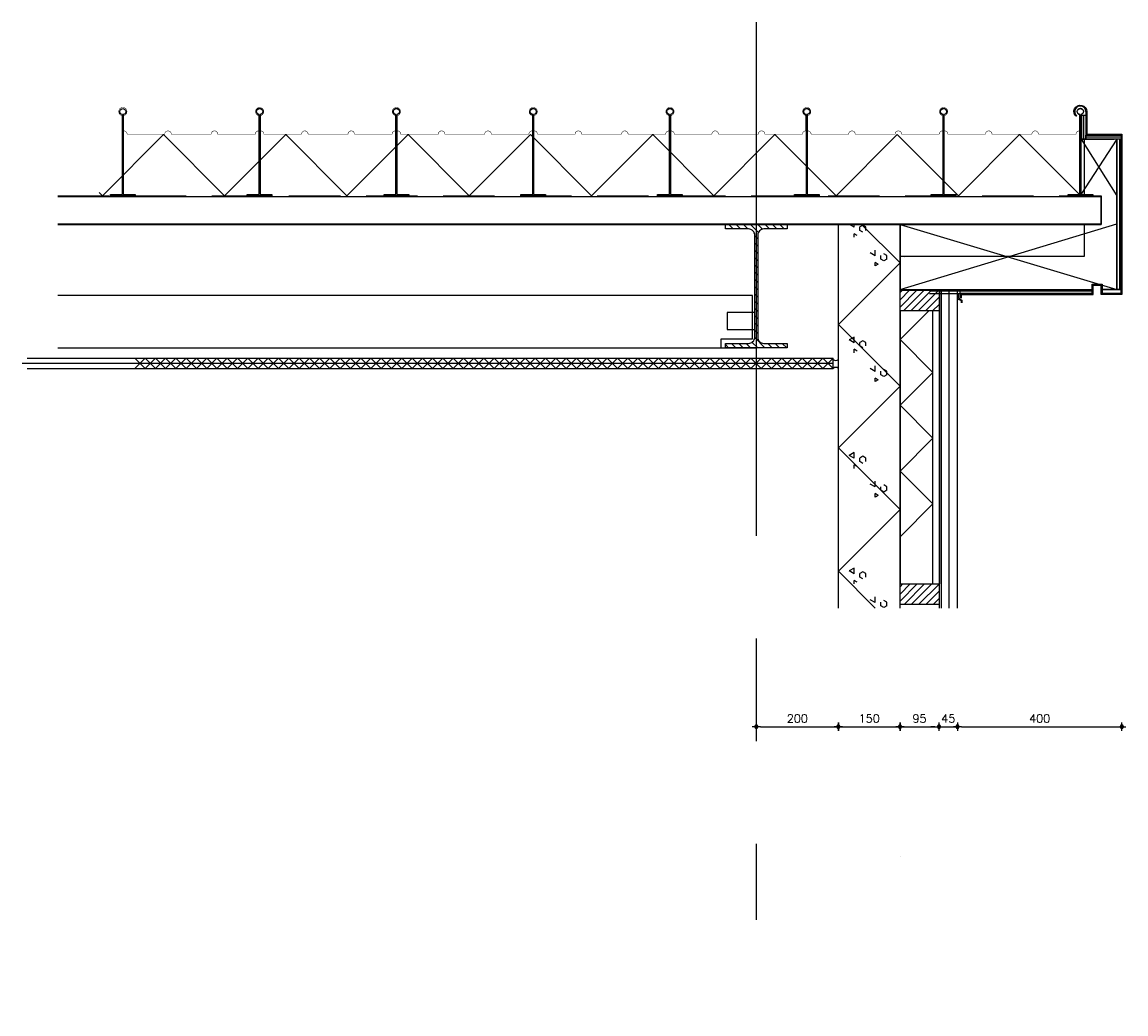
# Model space of a CAD drawing. Extents: x -152209 to 159908, y 32091 to 111955.
# Tile 38 of 59: x -137235 to -134548, y 80419 to 82832. Entities that reach past the tile are written whole.
import ezdxf
from ezdxf.enums import TextEntityAlignment as Align

# ---------------------------------------------------------------- set-up
doc = ezdxf.new("R2010")
doc.units = 0
doc.header["$LTSCALE"] = 1000
doc.header["$MEASUREMENT"] = 0
doc.header["$PDSIZE"] = 1
doc.linetypes.add('XDETV132$0$CENTER', pattern=[2, 1.25, -0.25, 0.25, -0.25])
doc.linetypes.add('XDETV132$0$HIDDEN2', pattern=[0.1875, 0.125, -0.0625])
doc.layers.get('0').update_dxf_attribs({"linetype": 'CONTINUOUS'})
doc.layers.get('DEFPOINTS').update_dxf_attribs({"linetype": 'CONTINUOUS'})
for name, color, linetype in [('BIB', 7, 'CONTINUOUS'), ('XDETV132$0$ALUM-DRS', 4, 'CONTINUOUS'), ('XDETV132$0$BETON-ARC', 15, 'CONTINUOUS'), ('XDETV132$0$BETON-DRS', 7, 'CONTINUOUS'), ('XDETV132$0$BIB', 7, 'CONTINUOUS'), ('XDETV132$0$DIMMTP', 1, 'CONTINUOUS'), ('XDETV132$0$HOUT-ARC', 15, 'CONTINUOUS'), ('XDETV132$0$HOUT-AZ', 15, 'CONTINUOUS'), ('XDETV132$0$HOUT-DRS', 4, 'CONTINUOUS'), ('XDETV132$0$ISOL-ALG', 3, 'CONTINUOUS'), ('XDETV132$0$ISOL-ARC', 15, 'CONTINUOUS'), ('XDETV132$0$KUNST-DRS', 4, 'CONTINUOUS'), ('XDETV132$0$STAAL-ARC', 15, 'CONTINUOUS'), ('XDETV132$0$STAAL-AZ', 3, 'CONTINUOUS'), ('XDETV132$0$STAAL-DRS', 4, 'CONTINUOUS'), ('XDETV132$0$STEEN-DRS', 7, 'CONTINUOUS'), ('XDETV132$0$STRAMIEN', 1, 'XDETV132$0$CENTER')]:
    doc.layers.add(name, color=color, linetype=linetype)
doc.styles.get("Standard").update_dxf_attribs({"font": 'simplex'})
doc.styles.add('XDETV132$0$STANDARD', font='simplex')
doc.dimstyles.get("Standard").update_dxf_attribs({"dimtxt": 0.18, "dimasz": 0.18, "dimexe": 0.18, "dimexo": 0.0625, "dimgap": 0.09, "dimtad": 0, "dimtih": 1, "dimtoh": 1, "dimdec": 4, "dimzin": 0, "dimdsep": 46, "dimtxsty": 'Standard', "dimcen": 0.09, "dimadec": 0, "dimazin": 0, "dimtfac": 1, "dimtdec": 4, "dimtofl": 0, "dimtmove": 0, "dimatfit": 3, "dimfxl": 0, "dimtolj": 1, "dimtzin": 0, "dimarcsym": 0})

# ---------------------------------------------------------------- blocks, each defined once
blk = doc.blocks.new('*X251')
at = {"color": 0}
for p, q in [((621.2, 8719.9), (646.2, 8744.9)), ((671.2, 8719.9), (646.2, 8744.9)), ((671.2, 8719.9), (696.2, 8744.9)), ((721.2, 8719.9), (696.2, 8744.9)), ((721.2, 8719.9), (746.2, 8744.9)), ((771.2, 8719.9), (746.2, 8744.9)), ((771.2, 8719.9), (796.2, 8744.9)), ((821.2, 8719.9), (796.2, 8744.9)), ((821.2, 8719.9), (846.2, 8744.9)), ((871.2, 8719.9), (846.2, 8744.9)), ((871.2, 8719.9), (896.2, 8744.9)), ((921.2, 8719.9), (896.2, 8744.9)), ((921.2, 8719.9), (946.2, 8744.9)), ((971.2, 8719.9), (946.2, 8744.9)), ((971.2, 8719.9), (996.2, 8744.9)), ((1021.2, 8719.9), (996.2, 8744.9)), ((1021.2, 8719.9), (1046.2, 8744.9)), ((1071.2, 8719.9), (1046.2, 8744.9)), ((1071.2, 8719.9), (1096.2, 8744.9)), ((1121.2, 8719.9), (1096.2, 8744.9)), ((1121.2, 8719.9), (1146.2, 8744.9)), ((1171.2, 8719.9), (1146.2, 8744.9)), ((1171.2, 8719.9), (1196.2, 8744.9)), ((1221.2, 8719.9), (1196.2, 8744.9)), ((1221.2, 8719.9), (1246.2, 8744.9)), ((1271.2, 8719.9), (1246.2, 8744.9)), ((1271.2, 8719.9), (1296.2, 8744.9)), ((1321.2, 8719.9), (1296.2, 8744.9)), ((1321.2, 8719.9), (1346.2, 8744.9)), ((1371.2, 8719.9), (1346.2, 8744.9)), ((1371.2, 8719.9), (1396.2, 8744.9)), ((1421.2, 8719.9), (1396.2, 8744.9)), ((1421.2, 8719.9), (1446.2, 8744.9)), ((1471.2, 8719.9), (1446.2, 8744.9)), ((1471.2, 8719.9), (1496.2, 8744.9)), ((1521.2, 8719.9), (1496.2, 8744.9)), ((1521.2, 8719.9), (1546.2, 8744.9)), ((1571.2, 8719.9), (1546.2, 8744.9)), ((1571.2, 8719.9), (1596.2, 8744.9)), ((1621.2, 8719.9), (1596.2, 8744.9)), ((1621.2, 8719.9), (1646.2, 8744.9)), ((1671.2, 8719.9), (1646.2, 8744.9)), ((1671.2, 8719.9), (1696.2, 8744.9)), ((1721.2, 8719.9), (1696.2, 8744.9)), ((1721.2, 8719.9), (1746.2, 8744.9)), ((1771.2, 8719.9), (1746.2, 8744.9)), ((1771.2, 8719.9), (1796.2, 8744.9)), ((1821.2, 8719.9), (1796.2, 8744.9)), ((1821.2, 8719.9), (1846.2, 8744.9)), ((1871.2, 8719.9), (1846.2, 8744.9)), ((1871.2, 8719.9), (1896.2, 8744.9)), ((1921.2, 8719.9), (1896.2, 8744.9)), ((1921.2, 8719.9), (1946.2, 8744.9)), ((1971.2, 8719.9), (1946.2, 8744.9)), ((1971.2, 8719.9), (1996.2, 8744.9)), ((2021.2, 8719.9), (1996.2, 8744.9)), ((2021.2, 8719.9), (2046.2, 8744.9)), ((2071.2, 8719.9), (2046.2, 8744.9)), ((2071.2, 8719.9), (2096.2, 8744.9)), ((2121.2, 8719.9), (2096.2, 8744.9)), ((2121.2, 8719.9), (2146.2, 8744.9)), ((2171.2, 8719.9), (2146.2, 8744.9)), ((2171.2, 8719.9), (2196.2, 8744.9)), ((2221.2, 8719.9), (2196.2, 8744.9)), ((2221.2, 8719.9), (2246.2, 8744.9)), ((2271.2, 8719.9), (2246.2, 8744.9)), ((2271.2, 8719.9), (2296.2, 8744.9)), ((2321.2, 8719.9), (2296.2, 8744.9)), ((621.2, 8719.9), (621.2, 8719.9))]:
    blk.add_line(p, q, dxfattribs=at)
blk = doc.blocks.new('*X252')
at = {"color": 0}
for p, q in [((629.3, 9199.9), (778.2, 9348.8)), ((927, 9199.9), (778.2, 9348.8)), ((927, 9199.9), (1075.9, 9348.8)), ((1224.8, 9199.9), (1075.9, 9348.8)), ((1224.8, 9199.9), (1373.6, 9348.8)), ((1522.5, 9199.9), (1373.6, 9348.8)), ((1522.5, 9199.9), (1671.4, 9348.8)), ((1820.2, 9199.9), (1671.4, 9348.8)), ((1820.2, 9199.9), (1969.1, 9348.8)), ((2118, 9199.9), (1969.1, 9348.8)), ((2118, 9199.9), (2266.8, 9348.8)), ((2415.7, 9199.9), (2266.8, 9348.8)), ((2415.7, 9199.9), (2564.6, 9348.8)), ((2713.5, 9199.9), (2564.6, 9348.8)), ((2713.5, 9199.9), (2862.3, 9348.8)), ((3011.2, 9199.9), (2862.3, 9348.8)), ((629.3, 9199.9), (621.2, 9208))]:
    blk.add_line(p, q, dxfattribs=at)
blk = doc.blocks.new('XDETV132$0$DIMBWK')
for points in [[(-1, 0), (1, 0)], [(0, -1), (0, 1)]]:
    blk.add_lwpolyline(points)
blk.add_lwpolyline([(-0.22, 0.37), (-0.43, 0), (-0.22, -0.37), (0.22, -0.37), (0.43, 0), (0.22, 0.37)], close=True)
blk = doc.blocks.new('*D256')
at = {"color": 1, "linetype": 'ByBlock'}
blk.add_line((2531.2, 8305), (2661.2, 8305), dxfattribs=at)
at = {"layer": 'DEFPOINTS', "color": 0, "linetype": 'ByBlock'}
for p in [(2671.2, 8305), (2521.2, 7816.1), (2671.2, 7606.1)]:
    blk.add_point(p, dxfattribs=at)
at = {"color": 1, "linetype": 'ByBlock', "xscale": 10, "yscale": 10, "zscale": 10, "rotation": 180}
blk.add_blockref('XDETV132$0$DIMBWK', (2521.2, 8305), dxfattribs=at)
at = {"color": 1, "linetype": 'ByBlock', "xscale": 10, "yscale": 10, "zscale": 10}
blk.add_blockref('XDETV132$0$DIMBWK', (2671.2, 8305), dxfattribs=at)
at = {"color": 3, "linetype": 'ByBlock', "style": 'XDETV132$0$STANDARD'}
blk.add_text('150', height=20, dxfattribs=at).set_placement((2596.2, 8325), align=Align.MIDDLE_CENTER)
blk = doc.blocks.new('*D258')
at = {"color": 1, "linetype": 'ByBlock'}
blk.add_line((2681.2, 8257.5), (2756.2, 8257.5), dxfattribs=at)
at = {"layer": 'DEFPOINTS', "color": 0, "linetype": 'ByBlock'}
for p in [(2766.2, 8257.5), (2766.2, 8255), (2671.2, 8233.3)]:
    blk.add_point(p, dxfattribs=at)
at = {"color": 1, "linetype": 'ByBlock', "xscale": 10, "yscale": 10, "zscale": 10, "rotation": 180}
blk.add_blockref('XDETV132$0$DIMBWK', (2671.2, 8257.5), dxfattribs=at)
at = {"color": 1, "linetype": 'ByBlock', "xscale": 10, "yscale": 10, "zscale": 10}
blk.add_blockref('XDETV132$0$DIMBWK', (2766.2, 8257.5), dxfattribs=at)
at = {"color": 3, "linetype": 'ByBlock', "style": 'XDETV132$0$STANDARD'}
blk.add_text('95', height=20, dxfattribs=at).set_placement((2718.7, 8277.5), align=Align.MIDDLE_CENTER)
blk = doc.blocks.new('*D257')
at = {"color": 1, "linetype": 'ByBlock'}
for p, q in [((2756.2, 8257.5), (2746.2, 8257.5)), ((2766.2, 8257.5), (2811.2, 8257.5)), ((2821.2, 8257.5), (2831.2, 8257.5))]:
    blk.add_line(p, q, dxfattribs=at)
at = {"layer": 'DEFPOINTS', "color": 0, "linetype": 'ByBlock'}
for p in [(2766.2, 8255), (2811.2, 8257.5), (2811.2, 8241.6)]:
    blk.add_point(p, dxfattribs=at)
at = {"color": 1, "linetype": 'ByBlock', "xscale": 10, "yscale": 10, "zscale": 10}
blk.add_blockref('XDETV132$0$DIMBWK', (2766.2, 8257.5), dxfattribs=at)
at = {"color": 1, "linetype": 'ByBlock', "xscale": 10, "yscale": 10, "zscale": 10, "rotation": 180}
blk.add_blockref('XDETV132$0$DIMBWK', (2811.2, 8257.5), dxfattribs=at)
at = {"color": 3, "linetype": 'ByBlock', "style": 'XDETV132$0$STANDARD'}
blk.add_text('45', height=20, dxfattribs=at).set_placement((2788.7, 8277.5), align=Align.MIDDLE_CENTER)
blk = doc.blocks.new('*D255')
at = {"color": 1, "linetype": 'ByBlock'}
blk.add_line((2821.2, 8305), (3201.2, 8305), dxfattribs=at)
at = {"layer": 'DEFPOINTS', "color": 0, "linetype": 'ByBlock'}
for p in [(3211.2, 8965.2), (3211.2, 8305), (2811.2, 8296.4)]:
    blk.add_point(p, dxfattribs=at)
at = {"color": 1, "linetype": 'ByBlock', "xscale": 10, "yscale": 10, "zscale": 10, "rotation": 180}
blk.add_blockref('XDETV132$0$DIMBWK', (2811.2, 8305), dxfattribs=at)
at = {"color": 1, "linetype": 'ByBlock', "xscale": 10, "yscale": 10, "zscale": 10}
blk.add_blockref('XDETV132$0$DIMBWK', (3211.2, 8305), dxfattribs=at)
at = {"color": 3, "linetype": 'ByBlock', "style": 'XDETV132$0$STANDARD'}
blk.add_text('400', height=20, dxfattribs=at).set_placement((3011.2, 8325), align=Align.MIDDLE_CENTER)
blk = doc.blocks.new('*X259')
at = {"color": 0, "linetype": 'Continuous'}
for p, q in [((2671.2, 8850.1), (2741.2, 8920.1)), ((2751.2, 8770.1), (2671.2, 8850.1)), ((2671.2, 8690.1), (2751.2, 8770.1)), ((2751.2, 8610.1), (2671.2, 8690.1)), ((2671.2, 8530.1), (2751.2, 8610.1)), ((2751.2, 8450.1), (2671.2, 8530.1)), ((2671.2, 8370.1), (2751.2, 8450.1))]:
    blk.add_line(p, q, dxfattribs=at)
blk = doc.blocks.new('*X260')
at = {"color": 0, "linetype": 'Continuous'}
for p, q in [((2671.2, 8929.1), (2712.2, 8970.1)), ((2671.2, 8946.8), (2694.6, 8970.1)), ((2671.2, 8964.4), (2676.9, 8970.1)), ((2679.9, 8920.1), (2729.9, 8970.1)), ((2697.6, 8920.1), (2747.6, 8970.1)), ((2715.3, 8920.1), (2765.3, 8970.1)), ((2733, 8920.1), (2766.2, 8953.4)), ((2750.6, 8920.1), (2766.2, 8935.7))]:
    blk.add_line(p, q, dxfattribs=at)
blk = doc.blocks.new('*X261')
at = {"color": 0, "linetype": 'Continuous'}
for p, q in [((2671.2, 8328.1), (2713.3, 8370.1)), ((2671.2, 8345.7), (2695.6, 8370.1)), ((2671.2, 8363.4), (2677.9, 8370.1)), ((2681, 8320.1), (2731, 8370.1)), ((2698.6, 8320.1), (2748.6, 8370.1)), ((2716.3, 8320.1), (2766.2, 8370)), ((2734, 8320.1), (2766.2, 8352.3)), ((2751.7, 8320.1), (2766.2, 8334.7))]:
    blk.add_line(p, q, dxfattribs=at)
blk = doc.blocks.new('*D269')
at = {"color": 1, "linetype": 'ByBlock'}
blk.add_line((2331.2, 7907.7), (2511.2, 7907.7), dxfattribs=at)
at = {"layer": 'DEFPOINTS', "color": 0, "linetype": 'ByBlock'}
for p in [(2321.2, 8720.7), (2521.2, 8196.6), (2521.2, 7907.7)]:
    blk.add_point(p, dxfattribs=at)
at = {"color": 1, "linetype": 'ByBlock', "xscale": 10, "yscale": 10, "zscale": 10, "rotation": 180}
blk.add_blockref('XDETV132$0$DIMBWK', (2321.2, 7907.7), dxfattribs=at)
at = {"color": 1, "linetype": 'ByBlock', "xscale": 10, "yscale": 10, "zscale": 10}
blk.add_blockref('XDETV132$0$DIMBWK', (2521.2, 7907.7), dxfattribs=at)
at = {"color": 3, "linetype": 'ByBlock', "style": 'XDETV132$0$STANDARD'}
blk.add_text('200', height=20, dxfattribs=at).set_placement((2421.2, 7927.7), align=Align.MIDDLE_CENTER)
blk = doc.blocks.new('XDETV132$0$IPE300')
at = {"layer": 'XDETV132$0$STAAL-DRS'}
blk.add_lwpolyline([(-18.55, 139.3), (-75, 139.3), (-75, 150), (75, 150), (75, 139.3), (18.55, 139.3, 0.4142136), (3.55, 124.3), (3.55, -124.3, 0.4142136), (18.55, -139.3), (75, -139.3), (75, -150), (-75, -150), (-75, -139.3), (-18.55, -139.3, 0.4142136), (-3.55, -124.3), (-3.55, 124.3, 0.4142136), (-18.55, 139.3, 1)], format="xyb", dxfattribs=at)
blk = doc.blocks.new('*X264')
at = {"color": 0, "linetype": 'Continuous'}
for p, q in [((2247.5, 9119.2), (2246.2, 9120.5)), ((2265.2, 9119.2), (2254.5, 9129.9)), ((2282.9, 9119.2), (2272.2, 9129.9)), ((2300.6, 9119.2), (2289.9, 9129.9)), ((2326.4, 9111), (2307.6, 9129.9)), ((2336.3, 9118.8), (2325.2, 9129.9)), ((2353.6, 9119.2), (2342.9, 9129.9)), ((2371.3, 9119.2), (2360.6, 9129.9)), ((2389, 9119.2), (2378.3, 9129.9)), ((2396.2, 9129.6), (2395.9, 9129.9)), ((2324.7, 9095), (2317.6, 9102.1)), ((2324.7, 9077.4), (2317.6, 9084.5)), ((2324.7, 9059.7), (2317.6, 9066.8)), ((2324.7, 9042), (2317.6, 9049.1)), ((2324.7, 9024.3), (2317.6, 9031.4)), ((2324.7, 9006.6), (2317.6, 9013.7)), ((2324.7, 8989), (2317.6, 8996.1)), ((2324.7, 8971.3), (2317.6, 8978.4)), ((2324.7, 8953.6), (2317.6, 8960.7)), ((2324.7, 8935.9), (2317.6, 8943)), ((2324.7, 8918.3), (2317.6, 8925.4)), ((2324.7, 8900.6), (2317.6, 8907.7)), ((2324.7, 8882.9), (2317.6, 8890)), ((2324.7, 8865.2), (2317.6, 8872.3)), ((2324.7, 8829.9), (2311.3, 8843.3)), ((2342.4, 8829.9), (2317.6, 8854.7)), ((2254, 8829.9), (2246.2, 8837.7)), ((2271.7, 8829.9), (2261, 8840.6)), ((2289.4, 8829.9), (2278.7, 8840.6)), ((2307, 8829.9), (2296.3, 8840.6)), ((2360.1, 8829.9), (2349.4, 8840.6)), ((2377.7, 8829.9), (2367, 8840.6)), ((2395.4, 8829.9), (2384.7, 8840.6))]:
    blk.add_line(p, q, dxfattribs=at)
blk = doc.blocks.new('*X265')
at = {"color": 0, "linetype": 'Continuous'}
for p, q in [((2742.8, 8968.8), (3139.2, 8968.8)), ((2742.8, 8962.5), (3139.2, 8962.5))]:
    blk.add_line(p, q, dxfattribs=at)
blk = doc.blocks.new('*X266')
at = {"color": 0, "linetype": 'Continuous'}
blk.add_line((3123.7, 9343.8), (3209.2, 9343.8), dxfattribs=at)
blk = doc.blocks.new('*X267')
at = {"color": 0, "linetype": 'Continuous'}
blk.add_line((3118.8, 9337.9), (3118.8, 9396.3), dxfattribs=at)
blk = doc.blocks.new('*X268')
at = {"color": 0, "linetype": 'Continuous'}
for p, q in [((3200, 8971.9), (3200, 9337.9)), ((3206.2, 8971.9), (3206.2, 9337.9))]:
    blk.add_line(p, q, dxfattribs=at)
blk = doc.blocks.new('*X270')
at = {"color": 0, "linetype": 'Continuous'}
for p, q in [((2559.4, 9123.7), (2548.6, 9129.9)), ((2559.4, 9123.7), (2559.4, 9129.9)), ((2580.8, 9128.6), (2573.3, 9124.2)), ((2573.3, 9115.6), (2573.3, 9124.2)), ((2580.8, 9111.3), (2573.3, 9115.6)), ((2671.2, 9036.5), (2577.8, 9129.9)), ((2588.3, 9124.2), (2580.8, 9128.6)), ((2588.3, 9115.6), (2588.3, 9124.2)), ((2559.4, 9099), (2559.4, 9107.6)), ((2566.8, 9103.3), (2559.4, 9107.6)), ((2610.3, 9053.9), (2598.4, 9060.8)), ((2610.3, 9053.9), (2610.3, 9067.6)), ((2639.2, 9054.4), (2631.7, 9058.7)), ((2521.2, 8886.5), (2671.2, 9036.5)), ((2610.3, 9029.1), (2610.3, 9037.7)), ((2617.8, 9033.4), (2610.3, 9037.7)), ((2617.8, 9033.4), (2610.3, 9029.1)), ((2624.3, 9045.8), (2624.3, 9054.4)), ((2631.7, 9041.5), (2624.3, 9045.8)), ((2639.2, 9045.8), (2631.7, 9041.5)), ((2639.2, 9045.8), (2639.2, 9054.4)), ((2671.2, 8736.5), (2521.2, 8886.5)), ((2559.4, 8856.2), (2547.4, 8849.3)), ((2559.4, 8842.4), (2547.4, 8849.3)), ((2559.4, 8842.4), (2559.4, 8856.2)), ((2580.8, 8847.3), (2573.3, 8843)), ((2573.3, 8834.4), (2573.3, 8843)), ((2588.3, 8843), (2580.8, 8847.3)), ((2588.3, 8834.4), (2588.3, 8843)), ((2559.4, 8817.7), (2559.4, 8826.3)), ((2566.8, 8822), (2559.4, 8826.3)), ((2580.8, 8830.1), (2573.3, 8834.4)), ((2610.3, 8772.6), (2598.4, 8779.5)), ((2610.3, 8772.6), (2610.3, 8786.4)), ((2624.3, 8764.6), (2624.3, 8773.2)), ((2631.7, 8760.2), (2624.3, 8764.6)), ((2639.2, 8773.2), (2631.7, 8777.5)), ((2639.2, 8764.6), (2631.7, 8760.2)), ((2639.2, 8764.6), (2639.2, 8773.2)), ((2521.2, 8586.5), (2671.2, 8736.5)), ((2610.3, 8747.9), (2610.3, 8756.5)), ((2617.8, 8752.2), (2610.3, 8756.5)), ((2617.8, 8752.2), (2610.3, 8747.9)), ((2671.2, 8436.5), (2521.2, 8586.5)), ((2559.4, 8575), (2547.4, 8568.1)), ((2559.4, 8561.2), (2559.4, 8575)), ((2559.4, 8561.2), (2547.4, 8568.1)), ((2580.8, 8566.1), (2573.3, 8561.7)), ((2573.3, 8553.1), (2573.3, 8561.7)), ((2580.8, 8548.8), (2573.3, 8553.1)), ((2588.3, 8561.7), (2580.8, 8566.1)), ((2588.3, 8553.1), (2588.3, 8561.7)), ((2559.4, 8536.5), (2559.4, 8545.1)), ((2566.8, 8540.8), (2559.4, 8545.1)), ((2610.3, 8491.4), (2598.4, 8498.3)), ((2610.3, 8491.4), (2610.3, 8505.1)), ((2624.3, 8483.3), (2624.3, 8491.9)), ((2639.2, 8491.9), (2631.7, 8496.2)), ((2639.2, 8483.3), (2639.2, 8491.9)), ((2610.3, 8466.6), (2610.3, 8475.2)), ((2617.8, 8470.9), (2610.3, 8475.2)), ((2617.8, 8470.9), (2610.3, 8466.6)), ((2631.7, 8479), (2624.3, 8483.3)), ((2639.2, 8483.3), (2631.7, 8479)), ((2521.2, 8286.5), (2671.2, 8436.5)), ((2611.1, 8196.6), (2521.2, 8286.5)), ((2559.4, 8293.7), (2547.4, 8286.8)), ((2559.4, 8279.9), (2547.4, 8286.8)), ((2559.4, 8279.9), (2559.4, 8293.7)), ((2580.8, 8284.8), (2573.3, 8280.5)), ((2573.3, 8271.9), (2573.3, 8280.5)), ((2588.3, 8280.5), (2580.8, 8284.8)), ((2588.3, 8271.9), (2588.3, 8280.5)), ((2559.4, 8255.2), (2559.4, 8263.8)), ((2566.8, 8259.5), (2559.4, 8263.8)), ((2580.8, 8267.6), (2573.3, 8271.9)), ((2610.3, 8210.1), (2610.3, 8223.9)), ((2610.3, 8210.1), (2598.4, 8217)), ((2624.3, 8202.1), (2624.3, 8210.7)), ((2631.7, 8197.7), (2624.3, 8202.1)), ((2639.2, 8210.7), (2631.7, 8215)), ((2639.2, 8202.1), (2631.7, 8197.7)), ((2639.2, 8202.1), (2639.2, 8210.7))]:
    blk.add_line(p, q, dxfattribs=at)
blk = doc.blocks.new('XDETV132')
at = {"layer": 'XDETV132$0$ALUM-DRS'}
for points in [[(-1541, 3647.57217), (-1541, 3647.57217), (-1541, 3452.99991), (-1512, 3452.99991), (-1512, 3449.99991), (-1542, 3449.99991), (-1572, 3449.99991), (-1572, 3452.99991), (-1543, 3452.99991), (-1543, 3647.57217), (-1543, 3647.57217, -14.9224964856)], [(-1208, 3647.57217), (-1208, 3647.57217), (-1208, 3452.99991), (-1179, 3452.99991), (-1179, 3449.99991), (-1209, 3449.99991), (-1239, 3449.99991), (-1239, 3452.99991), (-1210, 3452.99991), (-1210, 3647.57217), (-1210, 3647.57217, -14.9224964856)], [(-875, 3647.57217), (-875, 3647.57217), (-875, 3452.99991), (-846, 3452.99991), (-846, 3449.99991), (-876, 3449.99991), (-906, 3449.99991), (-906, 3452.99991), (-877, 3452.99991), (-877, 3647.57217), (-877, 3647.57217, -14.9224964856)], [(-542, 3647.57217), (-542, 3647.57217), (-542, 3452.99991), (-513, 3452.99991), (-513, 3449.99991), (-543, 3449.99991), (-573, 3449.99991), (-573, 3452.99991), (-544, 3452.99991), (-544, 3647.57217), (-544, 3647.57217, -14.9224964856)], [(-209, 3647.57217), (-209, 3647.57217), (-209, 3452.99991), (-180, 3452.99991), (-180, 3449.99991), (-210, 3449.99991), (-240, 3449.99991), (-240, 3452.99991), (-211, 3452.99991), (-211, 3647.57217), (-211, 3647.57217, -14.9224964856)], [(124, 3647.57217), (124, 3647.57217), (124, 3452.99991), (153, 3452.99991), (153, 3449.99991), (123, 3449.99991), (93, 3449.99991), (93, 3452.99991), (122, 3452.99991), (122, 3647.57217), (122, 3647.57217, -14.9224964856)], [(457, 3647.57217), (457, 3647.57217), (457, 3452.99991), (486, 3452.99991), (486, 3449.99991), (456, 3449.99991), (426, 3449.99991), (426, 3452.99991), (455, 3452.99991), (455, 3647.57217), (455, 3647.57217, -14.9224964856)], [(790, 3647.57217), (790, 3647.57217), (790, 3452.99991), (819, 3452.99991), (819, 3449.99991), (789, 3449.99991), (759, 3449.99991), (759, 3452.99991), (788, 3452.99991), (788, 3647.57217), (788, 3647.57217, -14.9224964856)]]:
    blk.add_lwpolyline(points, format="xyb", close=True, dxfattribs=at)
at = {"layer": 'XDETV132$0$ALUM-DRS', "const_width": 1.2}
for points in [[(-1200.43867, 3654.99991, 1.9844297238), (-1211.5, 3646.81172), (-1211.5, 3607.99991, 0.4142135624), (-1219.5, 3599.99991), (-1311, 3599.99991, 1), (-1327, 3599.99991), (-1375.5, 3599.99991), (-1424, 3599.99991, 1), (-1440, 3599.99991), (-1531.5, 3599.99991, 0.4142135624), (-1539.5, 3607.99991), (-1539.5, 3645.31745, 7.8729833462), (-1544.5, 3645.31745)], [(-867.43867, 3654.99991, 1.9844297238), (-878.5, 3646.81172), (-878.5, 3607.99991, 0.4142135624), (-886.5, 3599.99991), (-978, 3599.99991, 1), (-994, 3599.99991), (-1042.5, 3599.99991), (-1091, 3599.99991, 1), (-1107, 3599.99991), (-1198.5, 3599.99991, 0.4142135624), (-1206.5, 3607.99991), (-1206.5, 3645.31745, 7.8729833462), (-1211.5, 3645.31745)], [(-534.43867, 3654.99991, 1.9844297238), (-545.5, 3646.81172), (-545.5, 3607.99991, 0.4142135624), (-553.5, 3599.99991), (-645, 3599.99991, 1), (-661, 3599.99991), (-709.5, 3599.99991), (-758, 3599.99991, 1), (-774, 3599.99991), (-865.5, 3599.99991, 0.4142135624), (-873.5, 3607.99991), (-873.5, 3645.31745, 7.8729833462), (-878.5, 3645.31745)], [(-201.43867, 3654.99991, 1.9844297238), (-212.5, 3646.81172), (-212.5, 3607.99991, 0.4142135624), (-220.5, 3599.99991), (-312, 3599.99991, 1), (-328, 3599.99991), (-376.5, 3599.99991), (-425, 3599.99991, 1), (-441, 3599.99991), (-532.5, 3599.99991, 0.4142135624), (-540.5, 3607.99991), (-540.5, 3645.31745, 7.8729833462), (-545.5, 3645.31745)], [(131.56133, 3654.99991, 1.9844297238), (120.5, 3646.81172), (120.5, 3607.99991, 0.4142135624), (112.5, 3599.99991), (21, 3599.99991, 1), (5, 3599.99991), (-43.5, 3599.99991), (-92, 3599.99991, 1), (-108, 3599.99991), (-199.5, 3599.99991, 0.4142135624), (-207.5, 3607.99991), (-207.5, 3645.31745, 7.8729833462), (-212.5, 3645.31745)], [(464.56133, 3654.99991, 1.9844297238), (453.5, 3646.81172), (453.5, 3607.99991, 0.4142135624), (445.5, 3599.99991), (354, 3599.99991, 1), (338, 3599.99991), (289.5, 3599.99991), (241, 3599.99991, 1), (225, 3599.99991), (133.5, 3599.99991, 0.4142135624), (125.5, 3607.99991), (125.5, 3645.31745, 7.8729833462), (120.5, 3645.31745)], [(797.56133, 3654.99991, 1.9844297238), (786.5, 3646.81172), (786.5, 3607.99991, 0.4142135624), (778.5, 3599.99991), (687, 3599.99991, 1), (671, 3599.99991), (622.5, 3599.99991), (574, 3599.99991, 1), (558, 3599.99991), (466.5, 3599.99991, 0.4142135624), (458.5, 3607.99991), (458.5, 3645.31745, 7.8729833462), (453.5, 3645.31745)]]:
    blk.add_lwpolyline(points, format="xyb", dxfattribs=at)
at = {"layer": 'XDETV132$0$BETON-DRS'}
for p, q in [((200, 2446.66084), (200, 3379.99991)), ((350, 2446.66084), (350, 3379.99991))]:
    blk.add_line(p, q, dxfattribs=at)
at = {"layer": 'XDETV132$0$HOUT-AZ', "linetype": 'Continuous'}
for p, q in [((878, 3587.99991), (790, 3452.99991)), ((790.8707, 3587.99991), (878, 3449.89018)), ((350, 3221.99991), (878, 3381.72312)), ((350, 3379.99991), (878, 3221.99991)), ((445, 3220.24381), (445, 2446.66084)), ((470, 3220.24381), (450, 3220.24381)), ((450, 3220.24381), (450, 2446.66084)), ((470, 2446.66084), (470, 3023.81481))]:
    blk.add_line(p, q, dxfattribs=at)
at = {"layer": 'XDETV132$0$HOUT-AZ'}
blk.add_line((-26.90608, 3207.66877), (-1700, 3207.66877), dxfattribs=at)
blk.add_lwpolyline([(-1700, 3079.99991), (-85, 3079.99991), (-85, 3102.03652), (-8.73401, 3102.03652), (-8.73401, 3207.66877), (-26.90608, 3207.66877)], dxfattribs=at)
at = {"layer": 'XDETV132$0$HOUT-DRS', "linetype": 'Continuous'}
for points in [[(802.55104, 3646.42637), (802.55104, 3587.99991), (792.55104, 3587.99991), (792.55104, 3646.42637)], [(802.55104, 3597.99991), (888, 3597.99991), (888, 3597.99991), (888, 3587.99991), (802.55104, 3587.99991)], [(888, 3587.99991), (878, 3587.99991), (878, 3221.99991), (888, 3221.99991)], [(350, 3220.24381), (445, 3220.24381), (445, 3170.24381), (350, 3170.24381)], [(818, 3211.99991), (496.64384, 3211.99991), (496.64384, 3221.99991), (818, 3221.99991)], [(842, 3211.99991), (888, 3211.99991), (888, 3221.99991), (842, 3221.99991)], [(350, 2505.30668), (445, 2505.30668), (445, 2455.30668), (350, 2455.30668)]]:
    blk.add_lwpolyline(points, close=True, dxfattribs=at)
at = {"layer": 'XDETV132$0$ISOL-ALG'}
blk.add_line((790.8707, 3587.99991), (871.23265, 3587.99991), dxfattribs=at)
at = {"layer": 'XDETV132$0$ISOL-ALG', "linetype": 'Continuous'}
blk.add_line((350, 3133.89967), (350, 3196.41595), dxfattribs=at)
for points in [[(798, 3379.99991), (798, 3301.99991), (350, 3301.99991), (350, 3221.99991), (818, 3221.99991), (818, 3234.75962), (842, 3234.75962), (842, 3221.99991), (878, 3221.99991), (878, 3587.99991), (798, 3587.99991), (798, 3452.99991), (819, 3452.99991), (819, 3449.99991), (840, 3449.99991), (840, 3379.99991)], [(350, 2505.30668), (430, 2505.30668), (430, 3170.24381), (350, 3170.24381)]]:
    blk.add_lwpolyline(points, close=True, dxfattribs=at)
for points in [[(362, 3299.99991), (362, 3299.99991)], [(350, 1842.11515), (350, 1842.11515)]]:
    blk.add_lwpolyline(points, dxfattribs=at)
at = {"layer": 'XDETV132$0$ISOL-ARC', "linetype": 'Continuous'}
for p, q in [((-1787.24258, 3042.88976), (187.11015, 3042.88976)), ((174.22029, 3029.99991), (187.11015, 3029.99991))]:
    blk.add_line(p, q, dxfattribs=at)
at = {"layer": 'XDETV132$0$KUNST-DRS', "linetype": 'XDETV132$0$HIDDEN2', "const_width": 1}
blk.add_lwpolyline([(447.5, 3220.24381), (447.5, 2505.30668)], dxfattribs=at)
at = {"layer": 'XDETV132$0$KUNST-DRS', "linetype": 'Continuous'}
for centre, start, end in [((193.55507, 3059.08644), 227.7361693, 312.2638307), ((193.55507, 3022.90804), 47.7361693, 132.2638307)]:
    blk.add_arc(centre, 9.58289, start, end, dxfattribs=at)
at = {"layer": 'XDETV132$0$STAAL-AZ'}
blk.add_line((470, 2505.30668), (470, 3220.24381), dxfattribs=at)
blk.add_lwpolyline([(-4, 3166.19695), (-70.42693, 3166.19695), (-70.42693, 3124.52301), (-4, 3124.52301)], dxfattribs=at)
at = {"layer": 'XDETV132$0$STAAL-DRS'}
for p, q in [((802.55104, 3654.99991), (802.55104, 3597.99991)), ((802.55104, 3597.99991), (888, 3597.99991)), ((888, 3597.99991), (888, 3211.99991)), ((-1700, 3447.99991), (840, 3447.99991)), ((840, 3381.99991), (840, 3449.99991)), ((-1700, 3381.99991), (840, 3381.99991)), ((-1700, 3379.99991), (840, 3379.99991)), ((350, 3379.99991), (350, 3225.20516)), ((437, 3379.99991), (425, 3379.99991)), ((818, 3211.99991), (818, 3234.75962)), ((818, 3234.75962), (842, 3234.75962)), ((842, 3211.99991), (842, 3234.75962)), ((490, 3220.24381), (470, 3220.24381)), ((490, 2446.66084), (490, 3220.24381)), ((490, 3212.54049), (490, 3201.62506)), ((490, 3199.38009), (498.70409, 3194.94212)), ((492, 3212.54049), (492, 3200.60531)), ((492, 3200.60531), (500.70409, 3196.16734)), ((496.64384, 3211.99991), (496.64384, 3200.52594)), ((496.64384, 3211.99991), (818, 3211.99991)), ((498.64384, 3209.99991), (498.64384, 3200.52594)), ((888, 3211.99991), (842, 3211.99991)), ((498.70409, 3194.94212), (498.70409, 3189.80002)), ((500.70409, 3196.16734), (500.70409, 3189.80002))]:
    blk.add_line(p, q, dxfattribs=at)
at = {"layer": 'XDETV132$0$STAAL-DRS', "linetype": 'XDETV132$0$HIDDEN2'}
blk.add_line((-1700, 3449.99991), (840, 3449.99991), dxfattribs=at)
at = {"layer": 'XDETV132$0$STAAL-DRS'}
blk.add_lwpolyline([(779.49191, 3642.69417, -1.6051359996), (804.55104, 3654.99991), (804.55104, 3599.99991), (890, 3599.99991), (890, 3209.99991), (840, 3209.99991), (840, 3232.75962)], format="xyb", dxfattribs=at)
blk.add_lwpolyline([(498.64384, 3209.99991), (820, 3209.99991), (820, 3232.75962), (840, 3232.75962)], dxfattribs=at)
blk.add_arc((789, 3654.99991), 13.55104, 0, 232.30834716, dxfattribs=at)
at = {"layer": 'XDETV132$0$STEEN-DRS'}
for p, q in [((-1700, 3079.99991), (0, 3079.99991)), ((-1775, 3054.99991), (187.11015, 3054.99991)), ((-1775, 3029.99991), (187.11015, 3029.99991))]:
    blk.add_line(p, q, dxfattribs=at)
at = {"layer": 'XDETV132$0$STEEN-DRS', "linetype": 'Continuous'}
blk.add_line((187.11015, 3029.99991), (187.11015, 3054.99991), dxfattribs=at)
at = {"layer": 'XDETV132$0$STRAMIEN'}
blk.add_line((0, 3872.79544), (0, 1688.02198), dxfattribs=at)
at = {"layer": 'XDETV132$0$BETON-ARC', "linetype": 'Continuous'}
blk.add_blockref('*X270', (-2321.19602, -5749.89354), dxfattribs=at)
at = {"layer": 'XDETV132$0$BIB', "linetype": 'Continuous'}
blk.add_blockref('XDETV132$0$IPE300', (0, 3229.99991), dxfattribs=at)
at = {"layer": 'XDETV132$0$HOUT-ARC', "linetype": 'Continuous'}
for name, p in [('*X267', (-2321.19602, -5749.89354)), ('*X266', (-2321.19602, -5749.89354)), ('*X268', (-2321.19602, -5749.89354)), ('*X260', (-2321.19602, -5749.89354)), ('*X265', (-2321.19602, -5749.89354)), ('*X261', (-2321.19602, -5864.83068))]:
    blk.add_blockref(name, p, dxfattribs=at)
at = {"layer": 'XDETV132$0$ISOL-ARC'}
for name, p in [('*X252', (-2221.19602, -5749.89354)), ('*X251', (-2134.08587, -5689.89354))]:
    blk.add_blockref(name, p, dxfattribs=at)
at = {"layer": 'XDETV132$0$ISOL-ARC', "linetype": 'Continuous'}
blk.add_blockref('*X259', (-2321.19602, -5749.89354), dxfattribs=at)
at = {"layer": 'XDETV132$0$ISOL-ARC', "xscale": -1, "rotation": 180}
blk.add_blockref('*X251', (-2134.08587, 11774.89322), dxfattribs=at)
at = {"layer": 'XDETV132$0$STAAL-ARC', "linetype": 'Continuous'}
blk.add_blockref('*X264', (-2321.19602, -5749.89354), dxfattribs=at)
at = {"layer": 'XDETV132$0$DIMMTP', "linetype": 'Continuous'}
for base, p1, p2, picture, middle, set_off in [((200, 2157.77839), (0.00071, 2970.77976), (200, 2446.66084), '*D269', (100.00036, 2177.77839), (-2321.19602, -5749.89354)), ((890, 2157.77839), (490, 2149.26052), (890, 2818.02484), '*D255', (690, 2177.77839), (-2321.19602, -6147.18294)), ((350, 2157.77839), (200, 1668.88132), (350, 1458.90093), '*D256', (275, 2177.77839), (-2321.19602, -6147.18294)), ((445, 2157.77839), (350, 2133.57598), (445, 2155.27468), '*D258', (397.5, 2177.77839), (-2321.19602, -6099.68327)), ((490, 2157.77839), (445, 2155.27468), (490, 2141.92163), '*D257', (467.5, 2177.77839), (-2321.19602, -6099.68327))]:
    dim = blk.add_linear_dim(base=base, p1=p1, p2=p2, dimstyle='Standard', dxfattribs=at)
    dim.commit()
    dim.dimension.update_dxf_attribs({"geometry": picture, "text_midpoint": middle, "insert": set_off})

msp = doc.modelspace()

# ---------------------------------------------------------------- block references
at = {"layer": 'BIB'}
msp.add_blockref('XDETV132', (-135447.5, 78959.6), dxfattribs=at)

doc.saveas('drawing.dxf')
